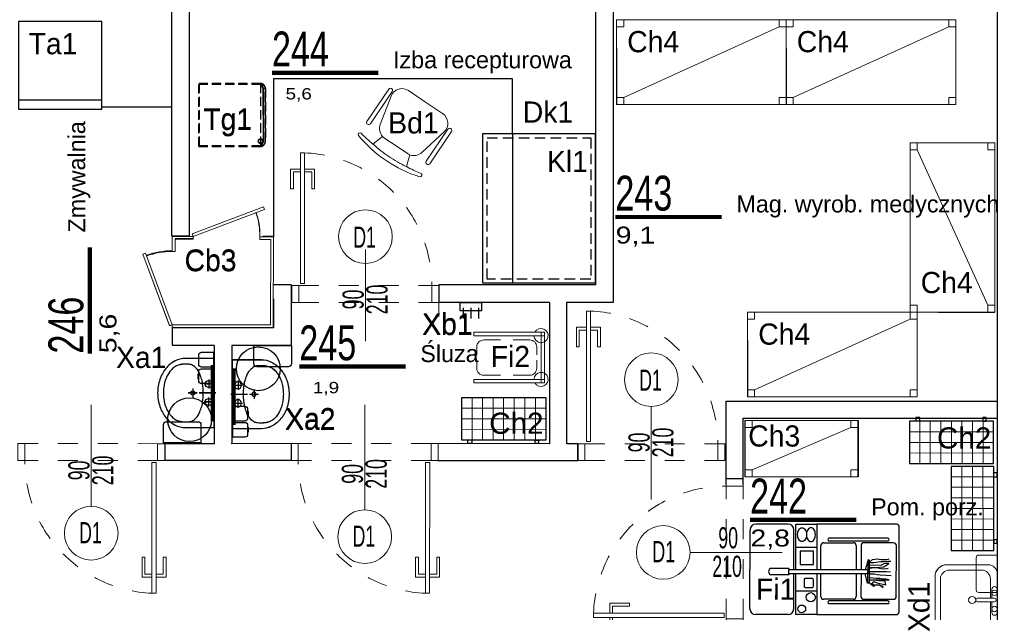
# Model space of a CAD drawing. Header units: millimetres. Extents: x 14495 to 271441, y -21035 to 2232.
# Tile 104 of 227: x 83152 to 83849, y -2224 to -1805. Entities that reach past the tile are written whole.
import ezdxf
from ezdxf.enums import TextEntityAlignment as Align

# ---------------------------------------------------------------- set-up
doc = ezdxf.new("R2010")
doc.units = ezdxf.units.MM
for name, pattern in [('0921-PX-TE-20-60$0$0921-X-AR-20-00-FA$0$DASHED2', [0.375, 0.25, -0.125]), ('DASHED', [28.222222, 14.111111, -14.111111]), ('KRESKOWA2', [0.375, 0.25, -0.125])]:
    doc.linetypes.add(name, pattern=pattern)
for name, color, linetype in [('-- TECH  SYMBOLE', 1, 'Continuous'), ('-- TECH WYPOSAŻENIE', 2, 'Continuous'), ('_urządzenia_sanit', 1, 'Continuous'), ('A-POW-NR', 1, 'Continuous'), ('A_SC_DZIAlOWE', 4, 'Continuous'), ('AT_URZĄDZENIA', 150, 'Continuous'), ('meble', 1, 'Continuous'), ('sciany projektowane', 3, 'Continuous'), ('TABELKA', 2, 'Continuous'), ('TECH Sprzęt', 1, 'Continuous'), ('TECH Wyp.drobne', 1, 'Continuous')]:
    doc.layers.add(name, color=color, linetype=linetype)
for name, color, linetype, lineweight in [('03', 2, 'Continuous', 13), ('A-DOOR-IDEN', 1, 'Continuous', 18), ('A_Stolarka_drzwi', 1, 'Continuous', 9), ('M_drzwi', 1, 'Continuous', 5), ('P-SANR-FIXT', 2, 'Continuous', 9), ('TECH Wyp-meble', 1, 'Continuous', 15), ('TECH Wyp-meble nowe', 1, 'Continuous', 30)]:
    doc.layers.add(name, color=color, linetype=linetype, lineweight=lineweight)
doc.layers.add('A-POW', color=2, linetype='Continuous', plot=False)
doc.styles.add('Arial', font='Arial')
doc.styles.add('arial-tab', font='arial.ttf')
doc.styles.add('ARIAL1_2', font='arial.ttf', dxfattribs={"width": 1.2})
doc.styles.add('arialce', font='ARIALN.TTF')
doc.styles.add('cent', font='swissel.ttf')
doc.styles.add('cg', font='GOTHIC.TTF')
doc.styles.add('ROMANS', font='romans', dxfattribs={"width": 0.6})
doc.styles.add('switz721ltexbt', font='swissel.ttf')

# ---------------------------------------------------------------- blocks, each defined once
blk = doc.blocks.new('umywalka')
at = {"layer": '_urządzenia_sanit', "color": 2, "linetype": 'Continuous'}
for p, q in [((331482.45, 871398.51), (331462.04, 871398.51)), ((331462.04, 871398.51), (331462.04, 871349.58)), ((331462.7, 871380.42), (331469.16, 871380.42)), ((331465.93, 871383.65), (331465.93, 871377.19)), ((331460.8, 871374.04), (331472.71, 871374.04)), ((331465.93, 871364.44), (331465.93, 871370.9)), ((331474.04, 871374.04), (331480.5, 871374.04)), ((331477.27, 871370.82), (331477.27, 871377.27)), ((331462.7, 871367.67), (331469.16, 871367.67)), ((331462.04, 871349.58), (331482.45, 871349.58))]:
    blk.add_line(p, q, dxfattribs=at)
for centre, radius in [((331465.93, 871380.42), 2.5), ((331477.27, 871374.04), 1.5), ((331465.93, 871367.67), 2.5)]:
    blk.add_circle(centre, radius, dxfattribs=at)
for centre, radius, start, end in [((331483.43, 871383.56), 11.77, 135.44667, 141.62429), ((331486.24, 871380.79), 15.71, 130.0998, 135.44667), ((331483.15, 871384.46), 10.92, 123.1945, 130.0998), ((331479.37, 871390.23), 4.02, 111.79855, 123.1945), ((331479.17, 871390.73), 3.48, 101.20081, 111.79855), ((331482.2, 871375.47), 19.04, 96.67534, 101.20081), ((331481.63, 871380.31), 14.16, 90.00441, 96.67534), ((331481.63, 871356.57), 37.9, 85.92795, 90.00441), ((331482.45, 871382.64), 15.87, 62.69109, 90), ((331483.49, 871382.66), 11.75, 74.20799, 85.92795), ((331482.48, 871379.1), 15.45, 63.9928, 74.20799), ((331485.42, 871385.12), 8.75, 46.19236, 63.9928), ((331480.31, 871378.49), 20.54, 38.73721, 62.69109), ((331513.86, 871371.05), 44.74, 159.75114, 162.37933), ((331501.13, 871375.75), 31.17, 156.60224, 159.75114), ((331481.83, 871384.1), 10.15, 148.38399, 156.60224), ((331485.96, 871381.56), 14.99, 141.62429, 148.38399), ((331478.68, 871378.1), 18.48, 33.96875, 46.19236), ((331476.09, 871376.35), 21.61, 24.78058, 33.96875), ((331475.72, 871376.18), 22.01, 15.67749, 24.78058), ((331476.95, 871375.8), 24.84, 18.38111, 38.73721), ((331496.08, 871375.82), 26.18, 173.7185, 177.74026), ((331844.52, 871337.47), 376.71, 173.26211, 173.7185), ((331473.33, 871381.32), 2.94, 168.09641, 173.26211), ((331480.91, 871379.72), 10.69, 163.96662, 168.09641), ((331540.18, 871362.69), 72.36, 162.37933, 163.96662), ((331468.42, 871374.13), 29.6, 7.7962, 15.67749), ((331467.78, 871374.04), 30.24, 0, 7.7962), ((331471.67, 871374.04), 30.41, 0, 18.38111), ((331531.1, 871374.44), 61.22, 177.74026, 180.36982), ((331531.1, 871373.65), 61.22, 179.63018, 182.25974), ((331496.08, 871372.27), 26.18, 182.25974, 186.2815), ((331467.78, 871374.04), 30.24, 352.2038, 0), ((331471.67, 871374.04), 30.41, 341.61889, 0), ((331844.52, 871410.62), 376.71, 186.2815, 186.73789), ((331473.33, 871366.77), 2.94, 186.73789, 191.90359), ((331480.91, 871368.37), 10.69, 191.90359, 196.03338), ((331540.18, 871385.4), 72.36, 196.03338, 197.62067), ((331475.72, 871371.91), 22.01, 335.21942, 344.32251), ((331476.95, 871372.29), 24.84, 321.26279, 341.61889), ((331468.42, 871373.96), 29.6, 344.32251, 352.2038), ((331513.86, 871377.04), 44.74, 197.62067, 200.24886), ((331501.13, 871372.34), 31.17, 200.24886, 203.39776), ((331481.83, 871363.99), 10.15, 203.39776, 211.61601), ((331485.96, 871366.53), 14.99, 211.61601, 218.37571), ((331483.43, 871364.53), 11.77, 218.37571, 224.55333), ((331478.68, 871369.99), 18.48, 313.80764, 326.03125), ((331476.09, 871371.74), 21.61, 326.03125, 335.21942), ((331486.24, 871367.3), 15.71, 224.55333, 229.9002), ((331483.15, 871363.63), 10.92, 229.9002, 236.8055), ((331479.37, 871357.86), 4.02, 236.8055, 248.20145), ((331479.17, 871357.36), 3.48, 248.20145, 258.79919), ((331482.2, 871372.62), 19.04, 258.79919, 263.32466), ((331481.63, 871367.78), 14.16, 263.32466, 269.99559), ((331481.63, 871391.52), 37.9, 269.99559, 274.07205), ((331482.45, 871365.45), 15.87, 270, 297.30891), ((331483.49, 871365.43), 11.75, 274.07205, 285.79201), ((331482.48, 871368.99), 15.45, 285.79201, 296.0072), ((331485.42, 871362.97), 8.75, 296.0072, 313.80764), ((331480.31, 871369.6), 20.54, 297.30891, 321.26279)]:
    blk.add_arc(centre, radius, start, end, dxfattribs=at)
blk = doc.blocks.new('POW')
at = {"const_width": 5}
blk.add_lwpolyline([(125.3, 0), (0, 0)], dxfattribs=at)
at = {"style": 'switz721ltexbt'}
blk.add_attdef('001', (-1.8, 12.3), '', height=41.2, dxfattribs=at)
blk = doc.blocks.new('DRZWI Z OSCIEZNICA NIEOKALAJACA 90')
at = {"linetype": 'DASHED'}
for p, q in [((-12, 5), (-12, 99)), ((0, 5), (0, 99))]:
    blk.add_line(p, q, dxfattribs=at)
at = {"ltscale": 0.05}
blk.add_line((-39.5, 52), (25.59, 52), dxfattribs=at)
for points in [[(-12, 99), (-12, 104), (0, 104), (0, 99)], [(93.91, 9.01), (1.43, 9.01), (1.43, 6.01), (93.91, 6.01)], [(-12, 0), (-12, 5), (0, 5), (0, 0)]]:
    blk.add_lwpolyline(points, close=True)
for points in [[(82.48, 9.01), (82.48, 16.01), (68.48, 16.01), (68.48, 14.01), (80.48, 14.01), (80.48, 9.01)], [(82.48, 6.01), (82.48, -0.99), (68.48, -0.99), (68.48, 1.01), (80.48, 1.01), (80.48, 6.01)]]:
    blk.add_lwpolyline(points)
at = {"linetype": 'DASHED'}
blk.add_arc((0, 5), 94, 2.44751, 90, dxfattribs=at)
blk = doc.blocks.new('SSCVCFDSS')
blk.add_line((0, 50.02), (0, 0))
blk.add_circle((0, -19), 19)
at = {"style": 'ROMANS', "text_generation_flag": 4, "width": 0.6}
blk.add_attdef('FD1-8', text='', height=13, rotation=270, dxfattribs=at).set_placement((6.15, 55.19), align=Align.RIGHT)
for tag, p in [('90', (-8.71, 25.47)), ('200', (8.16, 25.47))]:
    blk.add_attdef(tag, text='', height=13, rotation=270, dxfattribs=at).set_placement(p, align=Align.MIDDLE)
blk.add_attdef('AL6C', text='', height=13, dxfattribs=at).set_placement((-0.56, -18.64), align=Align.MIDDLE)
blk = doc.blocks.new('Umywalka - kwadratowa - 500 x 440mm-2175834-PW_K0')
at = {"layer": 'P-SANR-FIXT'}
for p, q in [((20.22, 18.01), (-17.08, 18.01)), ((20.22, 18.01), (-17.08, 18.01)), ((9.19, 18.01), (-7.32, 18.01)), ((-7.32, 14.2), (0.3, 14.2)), ((0.3, 16.07), (0.3, 4.04)), ((2.84, 16.07), (2.84, 4.04)), ((2.84, 14.2), (9.19, 14.2)), ((-23.43, 11.66), (-23.43, -17.1)), ((-23.43, 11.66), (-23.43, -17.1)), ((0.3, 13.25), (-13.27, 13.25)), ((16.41, 13.25), (2.84, 13.25)), ((26.57, -17.55), (26.57, 11.66)), ((26.57, -17.55), (26.57, 11.66)), ((-19.62, 6.9), (-19.62, -15.83)), ((22.76, -15.83), (22.76, 6.9)), ((-14.54, -25.99), (18.13, -25.99)), ((-14.54, -25.99), (18.13, -25.99)), ((-13.27, -22.18), (16.41, -22.18))]:
    blk.add_line(p, q, dxfattribs=at)
for centre, radius, start, end in [((-17.08, 11.66), 6.35, 90, 180), ((-17.08, 11.66), 6.35, 90, 180), ((-7.32, 16.11), 1.9, 90, 270), ((-4.78, 16.11), 1.9, 360, 180), ((-4.78, 16.11), 1.9, 180, 0), ((1.57, 16.07), 1.27, 360, 180), ((6.65, 16.11), 1.9, 360, 180), ((6.65, 16.11), 1.9, 180, 360), ((9.19, 16.11), 1.9, 270, 90), ((20.22, 11.66), 6.35, 0, 90), ((20.22, 11.66), 6.35, 360, 90), ((-13.27, 6.9), 6.35, 90, 180), ((16.41, 6.9), 6.35, 0, 90), ((1.57, 0.32), 2.54, 360, 180), ((1.57, 0.32), 2.54, 180, 0), ((1.57, 4.04), 1.27, 180, 0), ((-14.54, -17.1), 8.89, 180, 270), ((-14.54, -17.1), 8.89, 180, 270), ((-13.27, -15.83), 6.35, 180, 270), ((16.41, -15.83), 6.35, 270, 0), ((18.13, -17.55), 8.44, 270, 360), ((18.13, -17.55), 8.44, 270, 0)]:
    blk.add_arc(centre, radius, start, end, dxfattribs=at)
blk = doc.blocks.new('mała lodówka')
at = {"layer": '-- TECH WYPOSAŻENIE', "color": 2, "linetype": '0921-PX-TE-20-60$0$0921-X-AR-20-00-FA$0$DASHED2', "ltscale": 25}
blk.add_line((-22, 43.5), (22, 43.5), dxfattribs=at)
at = {"layer": '-- TECH WYPOSAŻENIE', "color": 1, "ltscale": 25}
for p, q in [((-18.5, 45.56), (18.5, 45.56)), ((18.5, 45.56), (-18.5, 45.56))]:
    blk.add_line(p, q, dxfattribs=at)
at = {"layer": '-- TECH WYPOSAŻENIE', "color": 2, "linetype": '0921-PX-TE-20-60$0$0921-X-AR-20-00-FA$0$DASHED2', "ltscale": 25}
for points in [[(22, 43.5), (22, 0), (-22, 0), (-22, 43.5, -0.414214), (-18.5, 47), (18.5, 47, -0.414214)], [(-22, 43.5), (-22, 0), (22, 0), (22, 43.5, 0.414214), (18.5, 47), (-18.5, 47, 0.414214)]]:
    blk.add_lwpolyline(points, format="xyb", close=True, dxfattribs=at)
at = {"layer": '-- TECH WYPOSAŻENIE', "color": 1, "ltscale": 25}
blk.add_circle((18.5, 43.5), 1.54, dxfattribs=at)
for centre, start, end in [((-18.5, 43.5), 90, 180), ((-18.5, 43.5), 90.00079, 180.00079), ((18.5, 43.5), 360, 90), ((18.5, 43.5), 0.00079, 90.00079)]:
    blk.add_arc(centre, 2.06, start, end, dxfattribs=at)
blk = doc.blocks.new('wieszak krótki')
at = {"color": 2, "linetype": 'Continuous'}
for p, q in [((-1.58, 19.5), (-9.16, 19.5)), ((-1.58, 14), (-9.16, 14)), ((-1.58, 8.5), (-9.16, 8.5))]:
    blk.add_line(p, q, dxfattribs=at)
blk.add_lwpolyline([(-3.68, 6.5), (-3.68, 21.5), (2.21, 21.5), (2.21, 6.5)], close=True, dxfattribs=at)
blk = doc.blocks.new('szafa na leki 60_120')
at = {"color": 2, "lineweight": 15}
for p, q in [((90, 60), (0, 60)), ((5, 5), (115, 55)), ((120, 0), (120, 40)), ((120, 40), (120, 0)), ((0, 0), (90, 0))]:
    blk.add_line(p, q, dxfattribs=at)
at = {"color": 2}
blk.add_line((0, 40), (0, 0), dxfattribs=at)
at = {"color": 2, "lineweight": 15}
for points in [[(0, 0), (120, 0), (120, 60), (0, 60)], [(5, 60), (5, 55), (0, 55), (0, 60)], [(115, 60), (115, 55), (120, 55), (120, 60)], [(5, 0), (5, 5), (0, 5), (0, 0)], [(115, 0), (115, 5), (120, 5), (120, 0)]]:
    blk.add_lwpolyline(points, close=True, dxfattribs=at)
blk = doc.blocks.new('2305.02.01.E1$0$wózek porz.')
for p, q in [((26.97, 63.96), (3.97, 63.95)), ((32.35, 63.96), (47.34, 63.97)), ((32.37, 31.86), (32.35, 63.96)), ((103.54, 63.99), (47.34, 63.97)), ((47.34, 63.97), (47.35, 31.87)), ((0, 4), (-0.02, 59.95)), ((30.99, 31.86), (30.98, 59.96)), ((105.57, 2.04), (105.54, 61.99)), ((50.13, 31.82), (50.12, 48.86)), ((52.12, 50.86), (73.12, 50.87)), ((97.66, 54.07), (55.78, 54.05)), ((97.66, 52.07), (55.78, 52.05)), ((75.12, 48.87), (75.13, 31.88)), ((78.55, 48.88), (78.55, 31.83)), ((101.55, 50.89), (80.55, 50.88)), ((103.56, 12.89), (103.55, 48.89)), ((47.34, 47.39), (32.27, 47.38)), ((83.49, 38.69), (81.49, 31.83)), ((83.49, 38.69), (84.37, 38.69)), ((83.49, 22.53), (83.49, 38.69)), ((84.37, 38.69), (84.38, 22.31)), ((84.59, 37.14), (86.59, 39.14)), ((84.59, 36.92), (87.69, 36.92)), ((84.59, 35.15), (92.79, 35.15)), ((86.59, 39.14), (89.91, 39.58)), ((87.69, 36.92), (90.58, 37.37)), ((89.91, 39.58), (92.79, 39.14)), ((90.58, 37.37), (92.57, 37.59)), ((92.57, 37.59), (94.78, 37.59)), ((92.79, 39.14), (97, 39.14)), ((92.79, 35.15), (95.45, 36.48)), ((94.78, 37.59), (97.89, 37.81)), ((94.79, 33.83), (98.33, 36.26)), ((95.45, 36.48), (98.11, 36.49)), ((97, 39.14), (98.55, 39.58)), ((97.89, 37.81), (99.66, 37.81)), ((98.33, 36.26), (98.33, 36.71)), ((27.55, 32.68), (14.36, 32.67)), ((27.56, 28.04), (14.36, 28.04)), ((27.55, 31.86), (83.55, 31.89)), ((27.56, 28.86), (27.55, 31.86)), ((83.56, 28.89), (27.56, 28.86)), ((27.57, 28.86), (27.57, 28.04)), ((27.62, 31.86), (27.62, 32.68)), ((31, 4.01), (30.99, 28.88)), ((32.38, 0.01), (32.37, 28.86)), ((47.35, 28.89), (47.36, 0.02)), ((50.14, 12.86), (50.13, 28.94)), ((75.13, 28.88), (75.14, 12.87)), ((78.56, 28.95), (78.56, 12.88)), ((83.05, 22.31), (81.49, 28.95)), ((83.55, 31.89), (83.56, 28.89)), ((83.93, 33.16), (86.15, 33.16)), ((88.36, 33.16), (83.93, 33.16)), ((96.34, 30.29), (84.37, 30.28)), ((87.92, 28.73), (84.82, 28.73)), ((86.15, 33.16), (88.81, 33.38)), ((89.91, 28.29), (87.92, 28.73)), ((90.58, 32.94), (88.36, 33.16)), ((88.81, 33.38), (91.91, 33.61)), ((92.13, 28.07), (89.91, 28.29)), ((92.57, 32.5), (90.58, 32.94)), ((91.91, 33.61), (94.79, 33.83)), ((96.34, 27.85), (92.13, 28.07)), ((95.45, 32.28), (92.57, 32.5)), ((97.67, 32.72), (95.45, 32.28)), ((99.44, 30.07), (96.34, 30.29)), ((84.38, 22.31), (83.05, 22.31)), ((84.38, 24.3), (87.26, 24.75)), ((87.7, 24.31), (84.38, 24.3)), ((85.26, 26.08), (84.6, 26.08)), ((84.82, 22.31), (87.26, 20.32)), ((87.26, 25.86), (85.26, 26.08)), ((85.71, 21.87), (87.92, 23.42)), ((88.15, 20.76), (85.71, 21.87)), ((89.47, 25.64), (87.26, 25.86)), ((87.26, 24.75), (98.56, 24.75)), ((91.47, 23.87), (87.7, 24.31)), ((87.92, 23.42), (89.92, 22.54)), ((91.91, 25.64), (89.47, 25.64)), ((89.92, 22.54), (91.91, 22.1)), ((93.46, 23.87), (91.47, 23.87)), ((93.91, 25.19), (91.91, 25.64)), ((91.91, 22.1), (94.13, 21.65)), ((95.68, 23.43), (93.46, 23.87)), ((96.12, 25.2), (93.91, 25.19)), ((94.13, 21.65), (96.12, 21.21)), ((96.12, 21.21), (95.68, 23.43)), ((98.56, 24.75), (96.12, 25.2)), ((99.88, 27.41), (96.34, 27.85)), ((47.35, 16.6), (32.28, 16.59)), ((87.26, 20.32), (88.37, 20.32)), ((91.69, 20.77), (88.15, 20.76)), ((94.35, 19), (91.69, 20.77)), ((93.24, 20.55), (94.35, 19.88)), ((73.14, 10.87), (52.14, 10.86)), ((97.68, 9.7), (55.8, 9.68)), ((97.68, 7.7), (55.8, 7.68)), ((80.56, 10.88), (101.56, 10.89)), ((27, 0.01), (4, 0)), ((47.36, 0.02), (32.38, 0.01)), ((47.36, 0.02), (103.57, 0.04))]:
    blk.add_line(p, q)
for points in [[(33.63, 56.56, -0.064829), (33.89, 58.53, -0.077661), (34.55, 60.04, -0.107175), (35.66, 61.16, -0.144685), (36.78, 61.49, -0.144685), (37.9, 61.16, -0.107175), (39.01, 60.05, -0.077661), (39.68, 58.53, -0.064829), (39.93, 56.56, -0.064829), (39.68, 54.6, -0.077661), (39.01, 53.08, -0.107175), (37.91, 51.97, -0.144685), (36.79, 51.63, -0.144685), (35.66, 51.96, -0.107175), (34.56, 53.08, -0.077661), (33.89, 54.59, -0.064829)], [(46.24, 56.56, 0.064829), (45.98, 58.53, 0.077661), (45.31, 60.05, 0.107175), (44.21, 61.16, 0.144685), (43.08, 61.49, 0.144685), (41.96, 61.16, 0.107175), (40.86, 60.05, 0.077661), (40.19, 58.53, 0.064829), (39.93, 56.56, 0.064829), (40.19, 54.6, 0.077661), (40.86, 53.08, 0.107175), (41.96, 51.97, 0.144685), (43.09, 51.64, 0.144685), (44.21, 51.97, 0.107175), (45.32, 53.08, 0.077661), (45.98, 54.6, 0.064829)], [(44.88, 20.06), (44.88, 24.63, 0.414214), (43.88, 25.63), (39.31, 25.63, 0.414214), (38.31, 24.63), (38.31, 20.06, 0.414214), (39.31, 19.06), (43.88, 19.06, 0.414214)]]:
    blk.add_lwpolyline(points, format="xyb", close=True)
blk.add_lwpolyline([(44.87, 44.79), (35.56, 44.79), (35.56, 35.47), (44.88, 35.48)], close=True)
for centre, radius in [((42.97, 12.22), 3.28), ((36.67, 4), 2.74)]:
    blk.add_circle(centre, radius)
for centre, radius, start, end in [((3.98, 59.95), 4, 90.02486, 180.02486), ((26.98, 59.96), 4, 0.02486, 90.02486), ((103.54, 61.99), 2, 0.02486, 90.02486), ((52.12, 48.86), 2, 90.02486, 180.02486), ((56, 53.05), 1.02, 102.13432, 257.9154), ((73.12, 48.87), 2, 0.02486, 90.02486), ((80.55, 48.88), 2, 90.02486, 180.02486), ((97.45, 53.07), 1.02, 282.13432, 77.9154), ((101.55, 48.89), 2, 0.02486, 90.02486), ((15.92, 30.36), 2.8, 123.99143, 236.05828), ((52.14, 12.86), 2, 180.02486, 270.02486), ((56.02, 8.68), 1.02, 102.13432, 257.9154), ((73.14, 12.87), 2, 270.02486, 0.02486), ((80.56, 12.88), 2, 180.02486, 270.02486), ((97.46, 8.7), 1.02, 282.13432, 77.9154), ((101.56, 12.89), 2, 270.02486, 0.02486), ((4, 4), 4, 180.02486, 270.02486), ((27, 4.01), 4, 270.02486, 0.02486), ((103.57, 2.04), 2, 270.02486, 0.02486)]:
    blk.add_arc(centre, radius, start, end)
blk = doc.blocks.new('2305.02.01.E1$0$regał_siatkowy_wisz')
at = {"lineweight": 13}
for p, q in [((-22.6, 0), (-22.6, -59.4)), ((-15.1, 0), (-15.1, -59.4)), ((-7.6, 0), (-7.6, -59.4)), ((-30, -7.3), (0, -7.3)), ((-30.1, -14.8), (0, -14.8)), ((-29.8, -22.3), (-0.1, -22.3)), ((-30.1, -29.8), (0, -29.8)), ((-30, -37.2), (0, -37.2)), ((-30.1, -44.8), (0.1, -44.8)), ((-30.1, -52.1), (0, -52.1))]:
    blk.add_line(p, q, dxfattribs=at)
for p, q in [((0, -7.5), (0, -5.1)), ((0, -5.1), (2.5, -5.1)), ((2.5, -5.1), (2.5, -7.5)), ((2.5, -7.5), (0, -7.5)), ((2.5, -55), (-0.1, -55)), ((0.1, -52.2), (2.5, -52.2)), ((2.5, -52.2), (2.5, -55))]:
    blk.add_line(p, q)
blk.add_lwpolyline([(-30.1, 0), (0, 0), (0, -59.4), (-30.1, -59.4)], close=True)
blk = doc.blocks.new('stelaż_do_worków-1')
at = {"color": 1, "lineweight": 0}
for points in [[(0, 15.5), (0, 18), (-50, 18), (-50, 15.5)], [(0, 18), (-2.5, 18), (-2.5, -18), (0, -18)], [(0, -18), (0, -15.5), (-50, -15.5), (-50, -18)]]:
    blk.add_lwpolyline(points, close=True, dxfattribs=at)
at = {"color": 251, "linetype": 'Continuous', "lineweight": 13, "ltscale": 0.5}
for points in [[(-31.2, 12.5), (-43, 12.5, 0.414214), (-48, 7.5), (-48, 1.85)], [(-22.3, 12.5), (-10.5, 12.5, -0.414214), (-5.5, 7.5), (-5.5, 1.85)], [(-48, -1.85), (-48, -7.5, 0.414214), (-43, -12.5), (-31.2, -12.5)], [(-5.5, -1.85), (-5.5, -7.5, -0.414214), (-10.5, -12.5), (-22.3, -12.5)]]:
    blk.add_lwpolyline(points, format="xyb", dxfattribs=at)
at = {"color": 1, "lineweight": 15}
for centre, start, end in [((-2.5, 15.5), 180, 150), ((-2.5, -15.5), 210, 180)]:
    blk.add_arc(centre, 5, start, end, dxfattribs=at)
blk = doc.blocks.new('FOTEL do BIURKA')
at = {"color": 2}
for p, q in [((-14.27, 8.03), (-11.71, -0.26)), ((14.27, 8.03), (11.71, -0.26)), ((0, 0), (-9.66, 0)), ((0, 0), (9.66, 0)), ((-17.78, -6.45), (-22.62, -27.28)), ((17.78, -6.45), (22.62, -27.28)), ((-14.51, -37.5), (0, -37.5)), ((14.51, -37.5), (0, -37.5))]:
    blk.add_line(p, q, dxfattribs=at)
at = {"color": 2, "ltscale": 0.7}
for p, q in [((-26.79, -2.94), (-26.79, -30.47)), ((-23.79, -2.94), (-23.79, -30.47)), ((23.79, -2.94), (23.79, -30.47)), ((26.79, -2.94), (26.79, -30.47))]:
    blk.add_line(p, q, dxfattribs=at)
at = {"color": 2}
for centre, radius, start, end in [((-25.71, 7.51), 1.21, 108.30821, 283.36846), ((-1.1, -70.52), 83.02, 89.23757, 107.51139), ((3.38, -145.12), 154.17, 96.57577, 100.77002), ((0, -91.36), 100.41, 90, 98.0662), ((1.1, -70.52), 83.02, 72.48861, 90.76243), ((0, -91.36), 100.41, 81.9338, 90), ((-3.38, -145.12), 154.17, 79.22998, 83.42423), ((25.71, 7.51), 1.21, 256.63154, 71.69179), ((-9.66, -8.33), 8.33, 90, 103.30317), ((9.66, -8.33), 8.33, 76.69683, 90), ((-9.66, -8.33), 8.33, 104.2415, 166.90676), ((9.66, -8.33), 8.33, 13.09324, 75.7585), ((-14.51, -29.17), 8.33, 166.90676, 270), ((14.51, -29.17), 8.33, 270, 13.09324)]:
    blk.add_arc(centre, radius, start, end, dxfattribs=at)
at = {"color": 2, "ltscale": 0.7}
for centre, start, end in [((-25.29, -2.94), 360, 180), ((-25.29, -2.94), 360, 180), ((25.29, -2.94), 0, 180), ((25.29, -2.94), 0, 180), ((-25.29, -30.47), 180, 360), ((25.29, -30.47), 180, 0)]:
    blk.add_arc(centre, 1.5, start, end, dxfattribs=at)
blk = doc.blocks.new('regał 80x40')
at = {"color": 2, "lineweight": 15}
for p, q in [((-40, 80), (-40, 0)), ((0, 0), (0, 80)), ((-35, 75), (-5, 5))]:
    blk.add_line(p, q, dxfattribs=at)
at = {"color": 2, "lineweight": -3}
for p, q in [((0, 80), (-40, 80)), ((-40, 0), (0, 0)), ((0, 0), (-40, 0))]:
    blk.add_line(p, q, dxfattribs=at)
at = {"color": 2, "lineweight": 15}
for points in [[(-40, 75), (-35, 75), (-35, 80), (-40, 80)], [(0, 75), (-5, 75), (-5, 80), (0, 80)], [(-40, 5), (-35, 5), (-35, 0), (-40, 0)], [(0, 5), (-5, 5), (-5, 0), (0, 0)]]:
    blk.add_lwpolyline(points, close=True, dxfattribs=at)

msp = doc.modelspace()

# ---------------------------------------------------------------- linework, layer by layer
at = {"layer": '-- TECH WYPOSAŻENIE', "color": 252, "linetype": 'KRESKOWA2', "ltscale": 30}
msp.add_lwpolyline([(83482.89, -1988.19), (83482.89, -1888.19), (83556.39, -1888.19), (83556.39, -1988.19)], close=True, dxfattribs=at)
at = {"color": 2, "lineweight": 18}
for p, q in [((83260.15, -1958), (83260.12, -1968.6)), ((83260.15, -1958.04), (83260.12, -1968.64)), ((83274.95, -1958.05), (83260.15, -1958)), ((83274.95, -1958.09), (83260.15, -1958.04)), ((83262.14, -1960.01), (83262.12, -1968.6)), ((83262.14, -1960.05), (83262.12, -1968.64)), ((83329.78, -1960.19), (83322.13, -1960.17)), ((83329.78, -1960.23), (83322.13, -1960.21)), ((83324.15, -1958.2), (83322.14, -1958.19)), ((83324.15, -1958.23), (83322.14, -1958.23)), ((83331.6, -2022.7), (83331.79, -1958.2)), ((83331.6, -2022.73), (83331.79, -1958.23)), ((83260.12, -1968.6), (83262.12, -1968.6)), ((83260.12, -1968.63), (83262.12, -1968.64)), ((83259.96, -2022.48), (83331.6, -2022.7)), ((83259.96, -2022.52), (83331.6, -2022.73))]:
    msp.add_line(p, q, dxfattribs=at)
for points in [[(83274.95, -1958), (83274.24, -1956.13), (83324.74, -1937), (83325.45, -1938.87)], [(83274.95, -1958.04), (83274.24, -1956.17), (83324.74, -1937.04), (83325.45, -1938.91)], [(83259.96, -2020.5), (83258.09, -2021.2), (83239.26, -1970.59), (83241.13, -1969.89)], [(83259.96, -2020.54), (83258.09, -2021.24), (83239.26, -1970.63), (83241.13, -1969.93)]]:
    msp.add_lwpolyline(points, close=True, dxfattribs=at)
for points in [[(83260.15, -2020.5), (83329.6, -2020.69), (83329.78, -1960.19)], [(83260.15, -2020.54), (83329.6, -2020.73), (83329.78, -1960.23)]]:
    msp.add_lwpolyline(points, dxfattribs=at)
at = {"layer": '03', "color": 1}
msp.add_lwpolyline([(83829.02, -2208.15), (83829, -2185.65, -0.414214), (83831, -2183.65), (83844, -2183.63), (83844.02, -2210.13), (83831.02, -2210.15, -0.414214)], format="xyb", close=True, dxfattribs=at)
at = {"layer": 'A_SC_DZIAlOWE'}
for p, q in [((83259.65, -1786.48), (83259.65, -1957.94)), ((83272.15, -1786.48), (83272.15, -1957.94)), ((83843.94, -1786.26), (83843.94, -2241.76)), ((83559.58, -1796.25), (83559.58, -1992.25)), ((83572.08, -1796.25), (83572.08, -2004.75)), ((83272.15, -1957.94), (83260.15, -1957.94)), ((83272.15, -1957.94), (83260.15, -1957.94)), ((83344.31, -1992.26), (83331.81, -1992.26)), ((83344.31, -1992.26), (83344.31, -2035.26)), ((83559.65, -1992.25), (83448.81, -1992.26)), ((83448.81, -1992.26), (83448.81, -2004.75)), ((83331.81, -2002.27), (83331.81, -2022.75)), ((83344.31, -2002.27), (83344.31, -2035.26)), ((83527.15, -2004.75), (83448.81, -2004.76)), ((83527.15, -2004.75), (83527.15, -2104.76)), ((83527.15, -2004.75), (83527.15, -2104.76)), ((83572.15, -2004.75), (83539.15, -2004.75)), ((83539.15, -2004.75), (83539.15, -2104.76)), ((83572.15, -2004.75), (83539.15, -2004.75)), ((83539.15, -2004.75), (83539.15, -2104.76)), ((83527.15, -2014.76), (83527.15, -2104.76)), ((83260.15, -2022.72), (83260.15, -2034.76)), ((83331.81, -2022.75), (83260.15, -2022.72)), ((83289.83, -2035.26), (83260.15, -2035.26)), ((83289.83, -2035.26), (83289.83, -2104.76)), ((83344.31, -2035.26), (83302.33, -2035.26)), ((83302.33, -2035.26), (83302.33, -2104.76)), ((83652.15, -2133.76), (83652.15, -2074.76)), ((83652.15, -2074.76), (83843.94, -2074.76)), ((83664.15, -2133.76), (83664.15, -2086.76)), ((83664.15, -2086.76), (83843.94, -2086.76)), ((83254.79, -2104.76), (83254.79, -2116.76)), ((83289.83, -2104.76), (83254.79, -2104.76)), ((83344.31, -2104.74), (83301.83, -2104.76)), ((83344.31, -2104.74), (83344.31, -2116.74)), ((83344.31, -2104.74), (83344.31, -2116.74)), ((83527.15, -2104.76), (83448.31, -2104.74)), ((83547.15, -2104.76), (83539.65, -2104.76)), ((83547.15, -2116.76), (83547.15, -2104.76)), ((83547.15, -2104.76), (83547.15, -2116.76)), ((83547.15, -2116.76), (83547.15, -2104.76)), ((83344.31, -2116.74), (83254.79, -2116.76)), ((83448.31, -2116.74), (83547.15, -2116.76)), ((83664.15, -2129.76), (83651.65, -2129.76))]:
    msp.add_line(p, q, dxfattribs=at)
at = {"layer": 'AT_URZĄDZENIA', "color": 2}
msp.add_lwpolyline([(83479.89, -1991.19), (83479.89, -1885.19), (83559.39, -1885.19), (83559.39, -1991.19)], close=True, dxfattribs=at)
at = {"layer": 'meble', "color": 1, "linetype": 'Continuous', "ltscale": 50}
msp.add_line((83500.82, -1885.19), (83500.82, -1990.69), dxfattribs=at)
at = {"layer": 'meble', "color": 2, "linetype": 'Continuous', "ltscale": 50}
for points in [[(83500.82, -1885.19), (83500.82, -1846.48), (83331.82, -1846.48), (83331.86, -1958.48)], [(83210.31, -1866.25), (83259.65, -1866.25)]]:
    msp.add_lwpolyline(points, dxfattribs=at)
at = {"layer": 'sciany projektowane', "color": 2, "lineweight": 0}
for p, q in [((83275.02, -1957.54), (83275.01, -1959.57)), ((83322.21, -1957.73), (83322.21, -1959.71)), ((83324.22, -1957.73), (83331.86, -1957.76)), ((83262.14, -1960.01), (83274.94, -1960.04)), ((83262.14, -1960.05), (83274.94, -1960.07)), ((83262.14, -1960.05), (83274.94, -1960.07)), ((83262.22, -1959.55), (83275.01, -1959.57)), ((83274.95, -1958), (83274.94, -1960.04)), ((83274.95, -1958.04), (83274.94, -1960.07)), ((83274.95, -1958.04), (83274.94, -1960.07)), ((83322.14, -1958.19), (83322.13, -1960.17)), ((83322.14, -1958.23), (83322.13, -1960.21)), ((83322.14, -1958.23), (83322.13, -1960.21)), ((83324.15, -1958.2), (83331.79, -1958.22)), ((83324.15, -1958.23), (83331.79, -1958.26)), ((83324.15, -1958.23), (83331.79, -1958.26)), ((83259.96, -2022.5), (83259.96, -2020.5)), ((83259.96, -2022.54), (83259.96, -2020.54)), ((83259.96, -2022.54), (83259.96, -2020.54)), ((83260.03, -2022.04), (83260.03, -2020.04))]:
    msp.add_line(p, q, dxfattribs=at)
at = {"layer": 'sciany projektowane', "color": 4, "lineweight": 0}
for p, q in [((83448.81, -1992.76), (83448.81, -2004.76)), ((83448.89, -1992.26), (83448.89, -2004.26)), ((83448.81, -2002.77), (83448.81, -2014.77)), ((83448.31, -2116.74), (83448.31, -2104.74)), ((83448.31, -2104.74), (83448.31, -2116.74))]:
    msp.add_line(p, q, dxfattribs=at)
at = {"layer": 'sciany projektowane', "color": 1, "lineweight": 0}
for centre, radius, start, end in [((83270.25, -1958), 51.89, 359.79367, 18.91075), ((83270.25, -1958.04), 51.89, 359.79367, 18.91075), ((83270.25, -1958.04), 51.89, 359.79367, 18.91075), ((83270.32, -1957.54), 51.89, 359.79367, 18.91075), ((83259.96, -2020.5), 51.9, 89.79201, 110.4048), ((83259.96, -2020.54), 51.9, 89.79201, 110.4048), ((83259.96, -2020.54), 51.9, 89.79201, 110.4048), ((83260.03, -2020.04), 51.9, 89.79201, 110.4048)]:
    msp.add_arc(centre, radius, start, end, dxfattribs=at)
at = {"layer": 'TECH Sprzęt'}
msp.add_line((83151.31, -1861.21), (83210.31, -1861.21), dxfattribs=at)
at = {"layer": 'TECH Sprzęt', "color": 2}
msp.add_lwpolyline([(83151.31, -1867.89), (83210.31, -1867.89), (83210.31, -1805.89), (83151.31, -1805.89)], close=True, dxfattribs=at)
at = {"layer": 'TECH Wyp.drobne', "color": 1}
for points in [[(83278.88, -2048.51), (83278.88, -2042.01, -0.414214), (83280.88, -2040.01), (83289.38, -2040.01), (83289.38, -2050.51), (83280.88, -2050.51, -0.414214)], [(83342.39, -2050.26), (83319.89, -2050.26, -0.414214), (83317.89, -2048.26), (83317.89, -2035.26), (83344.39, -2035.26), (83344.39, -2048.26, -0.414214)], [(83278.88, -2060.24), (83278.88, -2053.74, -0.414214), (83280.88, -2051.74), (83289.38, -2051.74), (83289.38, -2062.24), (83280.88, -2062.24, -0.414214)], [(83313.43, -2080.32), (83313.43, -2086.82, -0.414214), (83311.43, -2088.82), (83302.93, -2088.82), (83302.93, -2078.32), (83311.43, -2078.32, -0.414214)], [(83255.93, -2089.26), (83278.43, -2089.26, -0.414214), (83280.43, -2091.26), (83280.43, -2104.26), (83253.93, -2104.26), (83253.93, -2091.26, -0.414214)], [(83313.43, -2091.67), (83313.43, -2098.17, -0.414214), (83311.43, -2100.17), (83302.93, -2100.17), (83302.93, -2089.67), (83311.43, -2089.67, -0.414214)]]:
    msp.add_lwpolyline(points, format="xyb", close=True, dxfattribs=at)
at = {"layer": 'TECH Wyp.drobne', "color": 1, "const_width": 2}
for points in [[(83288.37, -2089.05), (83288.37, -2049.05)], [(83303.93, -2091.52), (83303.93, -2051.52)]]:
    msp.add_lwpolyline(points, dxfattribs=at)
at = {"layer": 'TECH Wyp.drobne', "color": 1}
for points in [[(83278.88, -2058.54), (83278.88, -2055.44), (83278.33, -2055.44), (83278.33, -2058.54)], [(83313.43, -2082.02), (83313.43, -2085.12), (83313.98, -2085.12), (83313.98, -2082.02)], [(83313.43, -2093.37), (83313.43, -2096.47), (83313.98, -2096.47), (83313.98, -2093.37)]]:
    msp.add_lwpolyline(points, close=True, dxfattribs=at)
for centre in [(83321.03, -2051.74), (83272.37, -2087.77)]:
    msp.add_circle(centre, 15.5, dxfattribs=at)

# ---------------------------------------------------------------- block references
at = {"layer": '-- TECH WYPOSAŻENIE', "rotation": 89.98008505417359}
msp.add_blockref('wieszak krótki', (83485.38, -2006.97), dxfattribs=at)
at = {"layer": '_urządzenia_sanit', "rotation": 180}
for p in [(414751.87, 869305.19), (414751.87, 869305.15)]:
    msp.add_blockref('umywalka', p, dxfattribs=at)
at = {"layer": '_urządzenia_sanit', "xscale": -1, "rotation": 180}
for p in [(-248159.28, 869304.32), (-248159.28, 869304.29)]:
    msp.add_blockref('umywalka', p, dxfattribs=at)
at = {"layer": 'A-DOOR-IDEN', "color": 2, "rotation": 270.0568313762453}
for p in [(83279.01, -1872.31), (83279.08, -1871.81)]:
    msp.add_blockref('mała lodówka', p, dxfattribs=at)
at = {"layer": 'A-POW-NR'}
ref = msp.add_blockref('POW', (83330.7, -1842.17), dxfattribs=dict(at, xscale=0.6, yscale=0.6, zscale=0.6))
ref.add_attrib('88,88', '5,6', dxfattribs={"layer": 'A-POW', "height": 8, "style": 'ARIAL1_2', "width": 1.2}).set_placement((83358.92, -1861.02), align=Align.RIGHT)
ref.add_attrib('POKOJ', 'Izba recepturowa', (83416.37, -1838.96), dxfattribs={"layer": 'A-POW', "height": 12, "style": 'arialce', "width": 1.2})
ref.add_attrib('001', '244', (83330.7, -1837.66), dxfattribs={"layer": '0', "height": 24.71, "style": 'switz721ltexbt', "width": 0.7})
ref = msp.add_blockref('POW', (83201.72, -2040.96), dxfattribs=dict(at, xscale=0.6, yscale=0.6, zscale=0.6, rotation=90))
ref.add_attrib('88,88', '5,6', dxfattribs={"layer": 'A-POW', "height": 12, "rotation": 90, "style": 'ARIAL1_2', "width": 1.2}).set_placement((83220.57, -2012.74), align=Align.RIGHT)
ref.add_attrib('POKOJ', 'Zmywalnia', (83198.51, -1955.28), dxfattribs={"layer": 'A-POW', "height": 12, "rotation": 90, "style": 'arialce', "width": 1.2})
ref.add_attrib('001', '246', (83197.21, -2040.96), dxfattribs={"layer": '0', "height": 24.71, "rotation": 90, "style": 'switz721ltexbt', "width": 0.7})
ref = msp.add_blockref('POW', (83573.69, -1944.23), dxfattribs=dict(at, xscale=0.6, yscale=0.6, zscale=0.6))
ref.add_attrib('88,88', '9,1', dxfattribs={"layer": 'A-POW', "height": 12, "style": 'ARIAL1_2', "width": 1.2}).set_placement((83601.91, -1963.08), align=Align.RIGHT)
ref.add_attrib('POKOJ', 'Mag. wyrob. medycznych', (83659.37, -1941.02), dxfattribs={"layer": 'A-POW', "height": 12, "style": 'arialce', "width": 1.2})
ref.add_attrib('001', '243', (83573.69, -1939.71), dxfattribs={"layer": '0', "height": 24.71, "style": 'switz721ltexbt', "width": 0.7})
ref = msp.add_blockref('POW', (83350.01, -2050.2), dxfattribs=dict(at, xscale=0.6, yscale=0.6, zscale=0.6))
ref.add_attrib('88,88', '1,9', dxfattribs={"layer": 'A-POW', "height": 8, "style": 'ARIAL1_2', "width": 1.2}).set_placement((83378.23, -2069.05), align=Align.RIGHT)
ref.add_attrib('POKOJ', 'Śluza', (83435.69, -2046.99), dxfattribs={"layer": 'A-POW', "height": 12, "style": 'arialce', "width": 1.2})
ref.add_attrib('001', '245', (83350.01, -2045.68), dxfattribs={"layer": '0', "height": 24.71, "style": 'switz721ltexbt', "width": 0.7})
ref = msp.add_blockref('POW', (83669.03, -2158.72), dxfattribs=dict(at, xscale=0.6, yscale=0.6, zscale=0.6))
ref.add_attrib('88,88', '2,8', dxfattribs={"layer": 'A-POW', "height": 12, "style": 'ARIAL1_2', "width": 1.2}).set_placement((83697.25, -2177.57), align=Align.RIGHT)
ref.add_attrib('POKOJ', 'Pom. porz.', (83754.71, -2155.51), dxfattribs={"layer": 'A-POW', "height": 12, "style": 'arialce', "width": 1.2})
ref.add_attrib('001', '242', (83669.03, -2154.21), dxfattribs={"layer": '0', "height": 24.71, "style": 'switz721ltexbt', "width": 0.7})
at = {"layer": 'A_Stolarka_drzwi', "xscale": -1}
for p, rotation in [((83344.81, -1992.76), 270.0000000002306), ((83547.15, -2104.76), 270.0000000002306), ((83254.79, -2116.76), 89.98993835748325), ((83448.31, -2116.74), 89.98993835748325)]:
    msp.add_blockref('DRZWI Z OSCIEZNICA NIEOKALAJACA 90', p, dxfattribs=dict(at, rotation=rotation))
msp.add_blockref('DRZWI Z OSCIEZNICA NIEOKALAJACA 90', (83652.15, -2233.76), dxfattribs=at)
at = {"layer": 'M_drzwi'}
ref = msp.add_blockref('SSCVCFDSS', (83396.81, -1977.18), dxfattribs=dict(at, xscale=-1, rotation=180))
ref.add_attrib('90', '90', dxfattribs={"layer": '0', "height": 15, "rotation": 90, "style": 'cent', "width": 0.6}).set_placement((83388.11, -2002.65), align=Align.MIDDLE)
ref.add_attrib('200', '210', dxfattribs={"layer": '0', "height": 15, "rotation": 90, "style": 'cent', "width": 0.6}).set_placement((83404.97, -2002.65), align=Align.MIDDLE)
ref.add_attrib('AL6C', 'D1', dxfattribs={"layer": '0', "height": 15, "style": 'arial-tab', "width": 0.6}).set_placement((83396.26, -1958.54), align=Align.MIDDLE)
ref = msp.add_blockref('SSCVCFDSS', (83599.15, -2078.44), dxfattribs=dict(at, xscale=-1, rotation=180))
ref.add_attrib('90', '90', dxfattribs={"layer": '0', "height": 15, "rotation": 90, "style": 'cent', "width": 0.6}).set_placement((83590.44, -2103.91), align=Align.MIDDLE)
ref.add_attrib('200', '210', dxfattribs={"layer": '0', "height": 15, "rotation": 90, "style": 'cent', "width": 0.6}).set_placement((83607.3, -2103.91), align=Align.MIDDLE)
ref.add_attrib('AL6C', 'D1', dxfattribs={"layer": '0', "height": 15, "style": 'arial-tab', "width": 0.6}).set_placement((83598.59, -2059.8), align=Align.MIDDLE)
ref = msp.add_blockref('SSCVCFDSS', (83202.79, -2149.14), dxfattribs=at)
ref.add_attrib('90', '90', dxfattribs={"layer": '0', "height": 15, "rotation": 90, "style": 'cent', "width": 0.6}).set_placement((83194.08, -2123.68), align=Align.MIDDLE)
ref.add_attrib('200', '210', dxfattribs={"layer": '0', "height": 15, "rotation": 90, "style": 'cent', "width": 0.6}).set_placement((83210.94, -2123.68), align=Align.MIDDLE)
ref.add_attrib('AL6C', 'D1', dxfattribs={"layer": '0', "height": 15, "style": 'arial-tab', "width": 0.6}).set_placement((83202.23, -2167.79), align=Align.MIDDLE)
ref = msp.add_blockref('SSCVCFDSS', (83396.31, -2151.62), dxfattribs=at)
ref.add_attrib('90', '90', dxfattribs={"layer": '0', "height": 15, "rotation": 90, "style": 'cent', "width": 0.6}).set_placement((83387.6, -2126.15), align=Align.MIDDLE)
ref.add_attrib('200', '210', dxfattribs={"layer": '0', "height": 15, "rotation": 90, "style": 'cent', "width": 0.6}).set_placement((83404.46, -2126.15), align=Align.MIDDLE)
ref.add_attrib('AL6C', 'D1', dxfattribs={"layer": '0', "height": 15, "style": 'arial-tab', "width": 0.6}).set_placement((83395.75, -2170.26), align=Align.MIDDLE)
ref = msp.add_blockref('SSCVCFDSS', (83626.56, -2181.76), dxfattribs=dict(at, rotation=270.0000000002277))
ref.add_attrib('90', '90', dxfattribs={"layer": '0', "height": 15, "style": 'cent', "width": 0.6}).set_placement((83653.54, -2171.37), align=Align.MIDDLE)
ref.add_attrib('200', '210', dxfattribs={"layer": '0', "height": 15, "style": 'cent', "width": 0.6}).set_placement((83652.79, -2191.59), align=Align.MIDDLE)
ref.add_attrib('AL6C', 'D1', dxfattribs={"layer": '0', "height": 15, "style": 'arial-tab', "width": 0.6}).set_placement((83607.92, -2181.2), align=Align.MIDDLE)
at = {"layer": 'P-SANR-FIXT', "xscale": -1, "rotation": 269.998690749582}
msp.add_blockref('Umywalka - kwadratowa - 500 x 440mm-2175834-PW_K0', (83825.92, -2217.04), dxfattribs=at)
at = {"layer": 'sciany projektowane', "color": 4, "lineweight": 0}
for p in [(83574.58, -1864.6), (83694.58, -1864.6), (83667.28, -2071.67)]:
    msp.add_blockref('szafa na leki 60_120', p, dxfattribs=at)
at = {"layer": 'sciany projektowane', "color": 4, "lineweight": 0, "rotation": 90}
msp.add_blockref('szafa na leki 60_120', (83842.28, -2011.67), dxfattribs=at)
at = {"layer": 'TECH Sprzęt'}
msp.add_blockref('stelaż_do_worków-1', (83523.6, -2043.79), dxfattribs=at)
at = {"layer": 'TECH Wyp-meble', "color": 1, "lineweight": -3, "rotation": 146.0049602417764}
msp.add_blockref('FOTEL do BIURKA', (83418.48, -1893.96), dxfattribs=at)
at = {"layer": 'TECH Wyp-meble nowe', "color": 6, "linetype": 'Continuous', "lineweight": 13, "rotation": 90}
msp.add_blockref('regał 80x40', (83745.42, -2088.25), dxfattribs=at)
at = {"layer": 'TECH Wyp.drobne'}
for name, p, rotation in [('2305.02.01.E1$0$regał_siatkowy_wisz', (83524.4, -2102.24), 269.9554477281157), ('2305.02.01.E1$0$wózek porz.', (83668.95, -2225.69), 359.9108969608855)]:
    msp.add_blockref(name, p, dxfattribs=dict(at, rotation=rotation))
at = {"layer": 'TECH Wyp.drobne', "xscale": -1}
for p, rotation in [((83841.3, -2088.75), 270.0445522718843), ((83841.51, -2180.4), 180.0445522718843)]:
    msp.add_blockref('2305.02.01.E1$0$regał_siatkowy_wisz', p, dxfattribs=dict(at, rotation=rotation))

# ---------------------------------------------------------------- texts
at = {"layer": '-- TECH  SYMBOLE', "color": 1, "style": 'cg'}
for s, p in [('Ch4', (83582.09, -1827.6)), ('Ch4', (83702.09, -1827.6)), ('Kl1', (83525.26, -1912.44)), ('Cb3', (83268.8, -1982.72)), ('Cb3', (83268.87, -1982.22)), ('Ch4', (83789.8, -1998.17)), ('Ch4', (83674.8, -2034.66)), ('Fi2', (83485.46, -2050.54)), ('Ch3', (83667.74, -2106.81))]:
    msp.add_text(s, height=15, dxfattribs=at).set_placement(p)
for s, rotation, p in [('Ta1', 359.99717, (83158.47, -1829.02)), ('Tg1', 0.06007, (83282.13, -1882.28)), ('Dk1', 359.99717, (83508.2, -1877.45)), ('Tg1', 0.06007, (83282.06, -1882.78)), ('Bd1', 360, (83412.92, -1885.11)), ('Xb1', 0.00054, (83437, -2027.88)), ('Xb1', 0.00054, (83437.07, -2027.38)), ('Xa1', 0.00054, (83220.31, -2051.16)), ('Xa2', 0.00054, (83339.93, -2094.99)), ('Xa2', 0.00054, (83340.01, -2094.49)), ('Xd1', 90, (83796.03, -2238.12))]:
    msp.add_text(s, height=15, rotation=rotation, dxfattribs=at).set_placement(p)
at = {"layer": '-- TECH  SYMBOLE', "color": 2, "style": 'cg'}
msp.add_text('Fi1', height=15, rotation=359.9109, dxfattribs=at).set_placement((83673.19, -2215.28))
at = {"layer": 'TABELKA', "color": 2, "ltscale": 10, "style": 'Arial'}
for rotation, p in [(0.00327, (83484.42, -2097.79)), (359.99673, (83801.33, -2108.21))]:
    msp.add_text('Ch2', height=15, rotation=rotation, dxfattribs=at).set_placement(p)

doc.saveas('drawing.dxf')
